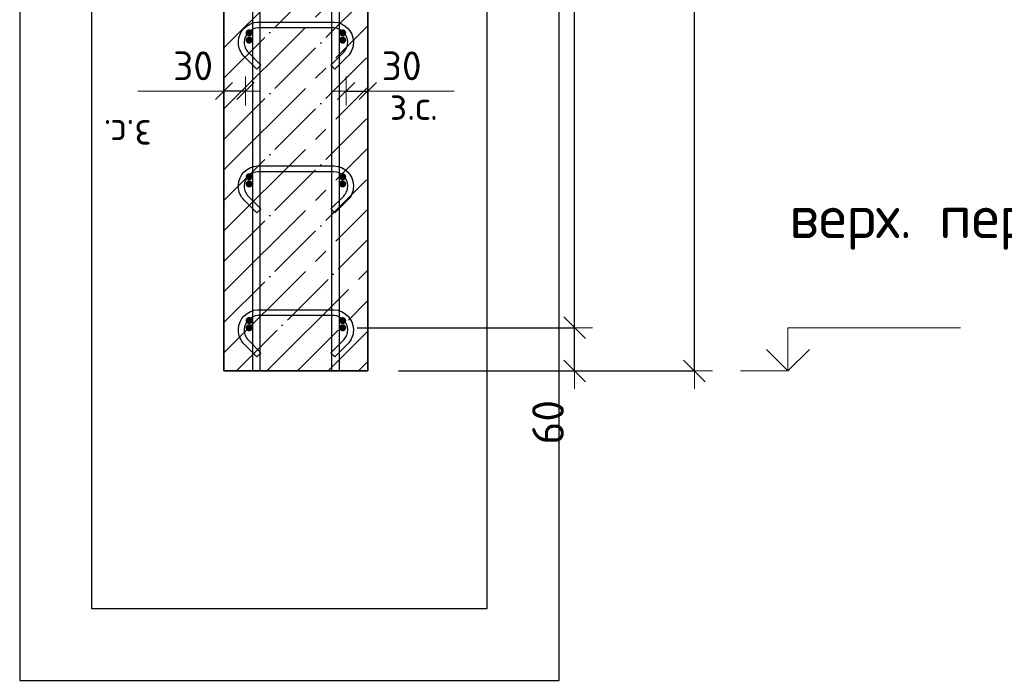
# Model space of a CAD drawing. Header units: millimetres. Extents: x 2792 to 69837, y -2757 to 29968.
# Tile 17 of 77: x 10061 to 11430, y 6362 to 7281. Entities that reach past the tile are written whole.
import ezdxf

# ---------------------------------------------------------------- set-up
doc = ezdxf.new("R2010")
doc.units = ezdxf.units.MM
doc.header["$PDMODE"] = 65
doc.linetypes.add('______11', pattern=[100, 80, -10, 0, -10])
doc.linetypes.add('______5', pattern=[220, 160, -20, 20, -20])
for name, color, linetype, lineweight in [('Standard', 7, 'Continuous', 25), ('Арм.стержн. Арматура края', 96, 'Continuous', 35), ('Арм.стержн. вертикальными 1', 22, 'Continuous', 35), ('Арм.стержн.горизонт. 1', 180, 'Continuous', 35), ('Высотная отметки_ общее', 7, 'Continuous', 13), ('Размерная линия_ общее', 7, 'Continuous', 13), ('Размерная линия_ общее_1', 7, 'Continuous', 13)]:
    doc.layers.add(name, color=color, linetype=linetype, lineweight=lineweight)
doc.layers.add('Арм.стержн.Стяжки', color=7, linetype='Continuous', lineweight=35, true_color=0x501e0f)
doc.styles.add('ISOCPEUR', font='ISOCPEUR')
doc.dimstyles.new('DIMSTYLE_3', dxfattribs={"dimtxt": 44, "dimasz": 50, "dimexe": 0, "dimexo": 0, "dimgap": 22, "dimtad": 2, "dimdec": 0, "dimrnd": 5, "dimzin": 12, "dimdsep": 46, "dimtxsty": 'ISOCPEUR', "dimblk1": 'ALL_ML_STRICH', "dimblk2": 'ALL_ML_STRICH', "dimsah": 1, "dimcen": 0, "dimclrd": 7, "dimclre": 256, "dimclrt": 7, "dimadec": 0, "dimazin": 0, "dimtfac": 1, "dimtdec": 0, "dimtix": 1, "dimtmove": 2, "dimatfit": 3, "dimfxl": 0, "dimtzin": 0, "dimlwd": 0, "dimlwe": -3, "dimarcsym": 0})
doc.dimstyles.new('DIMSTYLE_7', dxfattribs={"dimtxt": 40, "dimasz": 40, "dimexe": 0, "dimexo": 0.001, "dimgap": 20, "dimtad": 2, "dimdec": 0, "dimrnd": 5, "dimzin": 12, "dimdsep": 46, "dimtxsty": 'ISOCPEUR', "dimblk1": 'ALL_ML_STRICH', "dimblk2": 'ALL_ML_STRICH', "dimsah": 1, "dimcen": 0, "dimse1": 1, "dimse2": 1, "dimclrd": 7, "dimclre": 256, "dimclrt": 7, "dimadec": 0, "dimazin": 0, "dimtfac": 1, "dimtdec": 0, "dimtix": 1, "dimtmove": 2, "dimatfit": 3, "dimfxl": 0, "dimtvp": 1.2, "dimtzin": 0, "dimlwd": 0, "dimlwe": -3, "dimarcsym": 0})
doc.dimstyles.new('DIMSTYLE_8', dxfattribs={"dimtxt": 44, "dimasz": 50, "dimexe": 0, "dimexo": 0, "dimgap": 22, "dimtad": 2, "dimdec": 0, "dimrnd": 5, "dimzin": 12, "dimdsep": 46, "dimtxsty": 'ISOCPEUR', "dimblk1": 'ALL_ML_STRICH', "dimblk2": 'ALL_ML_STRICH', "dimsah": 1, "dimcen": 0, "dimclrd": 7, "dimclre": 256, "dimclrt": 7, "dimadec": 0, "dimazin": 0, "dimtfac": 1, "dimtdec": 0, "dimtix": 1, "dimtmove": 2, "dimatfit": 3, "dimfxl": 0, "dimtvp": 1.2, "dimtzin": 0, "dimlwd": 0, "dimlwe": -3, "dimarcsym": 0})

# ---------------------------------------------------------------- blocks, each defined once
blk = doc.blocks.new('ALL_ML_STRICH')
at = {"color": 0, "linetype": 'ByBlock', "lineweight": -2}
for p, q in [((-0.3, -0.3), (0.3, 0.3)), ((0, -0.5), (0, 0.5)), ((-1, 0), (0.5, 0))]:
    blk.add_line(p, q, dxfattribs=at)
blk = doc.blocks.new('*D71')
at = {"layer": 'DEFPOINTS', "color": 7, "linetype": 'Continuous', "lineweight": 13, "transparency": 33554687}
for p in [(10514.7, 7181.8), (10514.7, 7173.1), (10544.7, 7173.1)]:
    blk.add_point(p, dxfattribs=at)
at = {"layer": 'Размерная линия_ общее_1', "color": 7, "linetype": 'Continuous', "lineweight": -2, "transparency": 33554687}
blk.add_line((10514.7, 7181.8), (10544.7, 7181.8), dxfattribs=at)
at = {"layer": 'Размерная линия_ общее_1', "color": 7, "linetype": 'Continuous', "lineweight": 13, "transparency": 33554687, "xscale": 40, "yscale": 40, "zscale": 40, "rotation": 180}
blk.add_blockref('ALL_ML_STRICH', (10514.7, 7181.8), dxfattribs=at)
at = {"layer": 'Размерная линия_ общее_1', "color": 7, "linetype": 'Continuous', "lineweight": 13, "transparency": 33554687, "xscale": 40, "yscale": 40, "zscale": 40}
blk.add_blockref('ALL_ML_STRICH', (10544.7, 7181.8), dxfattribs=at)
at = {"layer": 'Размерная линия_ общее_1', "color": 7, "linetype": 'Continuous', "lineweight": 13, "transparency": 33554687, "insert": (10591.7, 7216.8), "char_height": 40, "width": 80, "attachment_point": 5, "style": 'ISOCPEUR'}
blk.add_mtext('\\A1;{30}', dxfattribs=at)
at = {"layer": 'Размерная линия_ общее_1', "color": 7, "linetype": 'Continuous', "lineweight": 13, "transparency": 33554687, "insert": (10575.2, 7181.6), "char_height": 40, "width": 2, "attachment_point": 1, "line_spacing_factor": 0.60241, "style": 'ISOCPEUR'}
blk.add_mtext('з.с.', dxfattribs=at)
blk = doc.blocks.new('*D76')
at = {"layer": 'DEFPOINTS', "color": 7, "linetype": 'Continuous', "lineweight": 13, "transparency": 33554687}
for p in [(10374.7, 7181.8), (10344.7, 7173.1), (10374.7, 7173.1)]:
    blk.add_point(p, dxfattribs=at)
at = {"layer": 'Размерная линия_ общее_1', "color": 7, "linetype": 'Continuous', "lineweight": -2, "transparency": 33554687}
blk.add_line((10374.7, 7181.8), (10344.7, 7181.8), dxfattribs=at)
at = {"layer": 'Размерная линия_ общее_1', "color": 7, "linetype": 'Continuous', "lineweight": 13, "transparency": 33554687, "xscale": 40, "yscale": 40, "zscale": 40}
for p, rotation in [((10344.7, 7181.8), 180), ((10374.7, 7181.8), 360)]:
    blk.add_blockref('ALL_ML_STRICH', p, dxfattribs=dict(at, rotation=rotation))
at = {"layer": 'Размерная линия_ общее_1', "color": 7, "linetype": 'Continuous', "lineweight": 13, "transparency": 33554687, "insert": (10301.7, 7216.8), "char_height": 40, "width": 80, "attachment_point": 5, "style": 'ISOCPEUR'}
blk.add_mtext('\\A1;{30}', dxfattribs=at)
at = {"layer": 'Размерная линия_ общее_1', "color": 7, "linetype": 'Continuous', "lineweight": 13, "transparency": 33554687, "insert": (10244.2, 7101.6), "char_height": 40, "width": 2, "attachment_point": 1, "rotation": 180, "line_spacing_factor": 0.60241, "style": 'ISOCPEUR'}
blk.add_mtext('з.с.', dxfattribs=at)
blk = doc.blocks.new('COMPLEX_ELEVATIONDIM_3')
at = {"layer": 'Высотная отметки_ общее', "color": 7, "linetype": 'Continuous', "lineweight": 13, "transparency": 33554687}
for p, q in [((11128.8, 6792.6), (11128.8, 6852.6)), ((11128.8, 6852.6), (11368.8, 6852.6)), ((11128.8, 6792.6), (11098.8, 6822.6)), ((11128.8, 6792.6), (11158.8, 6822.6)), ((11128.8, 6792.6), (11062.7, 6792.6)), ((11128.8, 6792.6), (11128.8, 6792.6)), ((11128.8, 6792.6), (11128.8, 6792.6)), ((11128.8, 6792.6), (11128.8, 6792.6)), ((11128.8, 6792.6), (11128.8, 6792.6))]:
    blk.add_line(p, q, dxfattribs=at)
at = {"layer": 'Высотная отметки_ общее', "color": 7, "linetype": 'Continuous', "lineweight": 13, "transparency": 33554687, "insert": (11130.6, 6961), "char_height": 60, "width": 520.897, "attachment_point": 7, "style": 'ISOCPEUR'}
blk.add_mtext('\\W0.98;верх. перекр.', dxfattribs=at)
blk = doc.blocks.new('*D91')
at = {"layer": 'DEFPOINTS', "color": 7, "linetype": 'Continuous', "lineweight": 13, "transparency": 33554687}
for p in [(10640.9, 9912.6), (10669.5, 6792.6), (10998.8, 6792.6)]:
    blk.add_point(p, dxfattribs=at)
at = {"layer": 'Размерная линия_ общее', "color": 253, "linetype": 'Continuous', "lineweight": -2, "true_color": 0xa0a0a0, "transparency": 33554687}
for p, q in [((10660.9, 9912.6), (10998.8, 9912.6)), ((10689.5, 6792.6), (10998.8, 6792.6))]:
    blk.add_line(p, q, dxfattribs=at)
at = {"layer": 'Размерная линия_ общее', "color": 7, "linetype": 'Continuous', "lineweight": -2, "transparency": 33554687}
blk.add_line((10998.8, 6792.6), (10998.8, 9912.6), dxfattribs=at)
at = {"layer": 'Размерная линия_ общее', "color": 7, "linetype": 'Continuous', "lineweight": 13, "transparency": 33554687, "xscale": 50, "yscale": 50, "zscale": 50}
for p, rotation in [((10998.8, 9912.6), 90), ((10998.8, 6792.6), 270)]:
    blk.add_blockref('ALL_ML_STRICH', p, dxfattribs=dict(at, rotation=rotation))
at = {"layer": 'Размерная линия_ общее', "color": 7, "linetype": 'Continuous', "lineweight": 13, "transparency": 33554687, "insert": (10961.8, 8359.2), "char_height": 44, "width": 176, "attachment_point": 5, "rotation": 90, "style": 'ISOCPEUR'}
blk.add_mtext('\\A1;{3120}', dxfattribs=at)
blk = doc.blocks.new('*D93')
at = {"layer": 'DEFPOINTS', "color": 7, "linetype": 'Continuous', "lineweight": 13, "transparency": 33554687}
for p in [(10509.7, 6852.6), (10567.5, 6792.6), (10832.1, 6792.6)]:
    blk.add_point(p, dxfattribs=at)
at = {"layer": 'Размерная линия_ общее', "color": 253, "linetype": 'Continuous', "lineweight": -2, "true_color": 0xa0a0a0, "transparency": 33554687}
for p, q in [((10529.7, 6852.6), (10832.1, 6852.6)), ((10587.5, 6792.6), (10832.1, 6792.6))]:
    blk.add_line(p, q, dxfattribs=at)
at = {"layer": 'Размерная линия_ общее', "color": 7, "linetype": 'Continuous', "lineweight": -2, "transparency": 33554687}
blk.add_line((10832.1, 6792.6), (10832.1, 6852.6), dxfattribs=at)
at = {"layer": 'Размерная линия_ общее', "color": 7, "linetype": 'Continuous', "lineweight": 13, "transparency": 33554687, "xscale": 50, "yscale": 50, "zscale": 50}
for p, rotation in [((10832.1, 6852.6), 90), ((10832.1, 6792.6), 270)]:
    blk.add_blockref('ALL_ML_STRICH', p, dxfattribs=dict(at, rotation=rotation))
at = {"layer": 'Размерная линия_ общее', "color": 7, "linetype": 'Continuous', "lineweight": 13, "transparency": 33554687, "insert": (10795.2, 6721.3), "char_height": 44, "width": 88, "attachment_point": 5, "rotation": 90, "style": 'ISOCPEUR'}
blk.add_mtext('\\A1;{60}', dxfattribs=at)
blk = doc.blocks.new('*D94')
at = {"layer": 'DEFPOINTS', "color": 7, "linetype": 'Continuous', "lineweight": 13, "transparency": 33554687}
for p in [(10509.7, 9252.6), (10509.7, 6852.6), (10832.1, 6852.6)]:
    blk.add_point(p, dxfattribs=at)
at = {"layer": 'Размерная линия_ общее', "color": 253, "linetype": 'Continuous', "lineweight": -2, "true_color": 0xa0a0a0, "transparency": 33554687}
for p, q in [((10529.7, 9252.6), (10832.1, 9252.6)), ((10529.7, 6852.6), (10832.1, 6852.6))]:
    blk.add_line(p, q, dxfattribs=at)
at = {"layer": 'Размерная линия_ общее', "color": 7, "linetype": 'Continuous', "lineweight": -2, "transparency": 33554687}
blk.add_line((10832.1, 6852.6), (10832.1, 9252.6), dxfattribs=at)
at = {"layer": 'Размерная линия_ общее', "color": 7, "linetype": 'Continuous', "lineweight": 13, "transparency": 33554687, "xscale": 50, "yscale": 50, "zscale": 50}
for p, rotation in [((10832.1, 9252.6), 90), ((10832.1, 6852.6), 270)]:
    blk.add_blockref('ALL_ML_STRICH', p, dxfattribs=dict(at, rotation=rotation))
at = {"layer": 'Размерная линия_ общее', "color": 7, "linetype": 'Continuous', "lineweight": 13, "transparency": 33554687, "insert": (10773.1, 7902.6), "char_height": 44, "width": 2.2, "attachment_point": 1, "rotation": 90, "line_spacing_factor": 0.60241, "style": 'ISOCPEUR'}
blk.add_mtext('\\W0.91;12х200=2400', dxfattribs=at)

msp = doc.modelspace()

# ---------------------------------------------------------------- hatches: boundary and pattern name
at = {"layer": 'Арм.стержн. Арматура края', "linetype": 'Continuous', "lineweight": 50, "transparency": 33554687}
for points in [[(10384.7, 7262.6), (10384.3, 7264.5), (10383.2, 7266.1), (10381.6, 7267.2), (10379.7, 7267.6), (10377.8, 7267.2), (10376.1, 7266.1), (10375.1, 7264.5), (10374.7, 7262.6), (10375.1, 7260.7), (10376.1, 7259.1), (10377.8, 7258), (10379.7, 7257.6), (10381.6, 7258), (10383.2, 7259.1), (10384.3, 7260.7)], [(10514.7, 7262.6), (10514.3, 7264.5), (10513.2, 7266.1), (10511.6, 7267.2), (10509.7, 7267.6), (10507.8, 7267.2), (10506.1, 7266.1), (10505.1, 7264.5), (10504.7, 7262.6), (10505.1, 7260.7), (10506.1, 7259.1), (10507.8, 7258), (10509.7, 7257.6), (10511.6, 7258), (10513.2, 7259.1), (10514.3, 7260.7)], [(10384.7, 7062.6), (10384.3, 7064.5), (10383.2, 7066.1), (10381.6, 7067.2), (10379.7, 7067.6), (10377.8, 7067.2), (10376.1, 7066.1), (10375.1, 7064.5), (10374.7, 7062.6), (10375.1, 7060.7), (10376.1, 7059.1), (10377.8, 7058), (10379.7, 7057.6), (10381.6, 7058), (10383.2, 7059.1), (10384.3, 7060.7)], [(10514.7, 7062.6), (10514.3, 7064.5), (10513.2, 7066.1), (10511.6, 7067.2), (10509.7, 7067.6), (10507.8, 7067.2), (10506.1, 7066.1), (10505.1, 7064.5), (10504.7, 7062.6), (10505.1, 7060.7), (10506.1, 7059.1), (10507.8, 7058), (10509.7, 7057.6), (10511.6, 7058), (10513.2, 7059.1), (10514.3, 7060.7)], [(10384.7, 6862.6), (10384.3, 6864.5), (10383.2, 6866.1), (10381.6, 6867.2), (10379.7, 6867.6), (10377.8, 6867.2), (10376.1, 6866.1), (10375.1, 6864.5), (10374.7, 6862.6), (10375.1, 6860.7), (10376.1, 6859.1), (10377.8, 6858), (10379.7, 6857.6), (10381.6, 6858), (10383.2, 6859.1), (10384.3, 6860.7)], [(10514.7, 6862.6), (10514.3, 6864.5), (10513.2, 6866.1), (10511.6, 6867.2), (10509.7, 6867.6), (10507.8, 6867.2), (10506.1, 6866.1), (10505.1, 6864.5), (10504.7, 6862.6), (10505.1, 6860.7), (10506.1, 6859.1), (10507.8, 6858), (10509.7, 6857.6), (10511.6, 6858), (10513.2, 6859.1), (10514.3, 6860.7)]]:
    msp.add_hatch(color=4, dxfattribs=at).paths.add_polyline_path(points)
at = {"layer": 'Арм.стержн.горизонт. 1', "linetype": 'Continuous', "lineweight": 50, "transparency": 33554687}
for points in [[(10384.7, 7252.6), (10384.3, 7254.5), (10383.2, 7256.1), (10381.6, 7257.2), (10379.7, 7257.6), (10377.8, 7257.2), (10376.1, 7256.1), (10375.1, 7254.5), (10374.7, 7252.6), (10375.1, 7250.7), (10376.1, 7249.1), (10377.8, 7248), (10379.7, 7247.6), (10381.6, 7248), (10383.2, 7249.1), (10384.3, 7250.7)], [(10514.7, 7252.6), (10514.3, 7254.5), (10513.2, 7256.1), (10511.6, 7257.2), (10509.7, 7257.6), (10507.8, 7257.2), (10506.1, 7256.1), (10505.1, 7254.5), (10504.7, 7252.6), (10505.1, 7250.7), (10506.1, 7249.1), (10507.8, 7248), (10509.7, 7247.6), (10511.6, 7248), (10513.2, 7249.1), (10514.3, 7250.7)], [(10384.7, 7052.6), (10384.3, 7054.5), (10383.2, 7056.1), (10381.6, 7057.2), (10379.7, 7057.6), (10377.8, 7057.2), (10376.1, 7056.1), (10375.1, 7054.5), (10374.7, 7052.6), (10375.1, 7050.7), (10376.1, 7049.1), (10377.8, 7048), (10379.7, 7047.6), (10381.6, 7048), (10383.2, 7049.1), (10384.3, 7050.7)], [(10514.7, 7052.6), (10514.3, 7054.5), (10513.2, 7056.1), (10511.6, 7057.2), (10509.7, 7057.6), (10507.8, 7057.2), (10506.1, 7056.1), (10505.1, 7054.5), (10504.7, 7052.6), (10505.1, 7050.7), (10506.1, 7049.1), (10507.8, 7048), (10509.7, 7047.6), (10511.6, 7048), (10513.2, 7049.1), (10514.3, 7050.7)], [(10384.7, 6852.6), (10384.3, 6854.5), (10383.2, 6856.1), (10381.6, 6857.2), (10379.7, 6857.6), (10377.8, 6857.2), (10376.1, 6856.1), (10375.1, 6854.5), (10374.7, 6852.6), (10375.1, 6850.7), (10376.1, 6849.1), (10377.8, 6848), (10379.7, 6847.6), (10381.6, 6848), (10383.2, 6849.1), (10384.3, 6850.7)], [(10514.7, 6852.6), (10514.3, 6854.5), (10513.2, 6856.1), (10511.6, 6857.2), (10509.7, 6857.6), (10507.8, 6857.2), (10506.1, 6856.1), (10505.1, 6854.5), (10504.7, 6852.6), (10505.1, 6850.7), (10506.1, 6849.1), (10507.8, 6848), (10509.7, 6847.6), (10511.6, 6848), (10513.2, 6849.1), (10514.3, 6850.7)]]:
    msp.add_hatch(color=4, dxfattribs=at).paths.add_polyline_path(points)

# ---------------------------------------------------------------- linework, layer by layer
at = {"color": 52, "linetype": 'Continuous', "lineweight": -3, "transparency": 33554687}
for p, q in [((10160.7, 11205.9), (10160.7, 6462.4)), ((10160.7, 11205.9), (10160.7, 6462.4)), ((10710.7, 6462.4), (10710.7, 11205.9)), ((10710.7, 6462.4), (10710.7, 11205.9)), ((10160.7, 6462.4), (10710.7, 6462.4)), ((10160.7, 6462.4), (10710.7, 6462.4))]:
    msp.add_line(p, q, dxfattribs=at)
at = {"layer": 'Standard', "color": 7, "linetype": 'Continuous', "lineweight": 35, "transparency": 33554687}
for p, q in [((10344.7, 9912.6), (10344.7, 6792.6)), ((10544.7, 6792.6), (10544.7, 9912.6)), ((10344.7, 6792.6), (10544.7, 6792.6))]:
    msp.add_line(p, q, dxfattribs=at)
at = {"layer": 'Standard', "color": 253, "linetype": '______5', "lineweight": -3, "true_color": 0xababab, "transparency": 33554687}
for p, q in [((10344.7, 7241.9), (10544.7, 7441.9)), ((10344.7, 7157), (10544.7, 7357)), ((10344.7, 7072.2), (10544.7, 7272.2)), ((10344.7, 6987.3), (10544.7, 7187.3)), ((10344.7, 6902.5), (10544.7, 7102.5)), ((10344.7, 6817.6), (10544.7, 7017.6)), ((10404.5, 6792.6), (10544.7, 6932.8)), ((10489.4, 6792.6), (10544.7, 6847.9))]:
    msp.add_line(p, q, dxfattribs=at)
at = {"layer": 'Standard', "color": 253, "linetype": '______11', "lineweight": -3, "true_color": 0xababab, "transparency": 33554687}
for p, q in [((10344.7, 7199.5), (10544.7, 7399.5)), ((10344.7, 7114.6), (10544.7, 7314.6)), ((10344.7, 7029.8), (10544.7, 7229.8)), ((10344.7, 6944.9), (10544.7, 7144.9)), ((10344.7, 6860.1), (10544.7, 7060.1)), ((10362.1, 6792.6), (10544.7, 6975.2)), ((10446.9, 6792.6), (10544.7, 6890.4)), ((10531.8, 6792.6), (10544.7, 6805.5))]:
    msp.add_line(p, q, dxfattribs=at)
at = {"layer": 'Standard', "color": 7, "linetype": 'Continuous', "lineweight": 13, "transparency": 33554687}
for p, q in [((10344.7, 7181.8), (10224.7, 7181.8)), ((10544.7, 7181.8), (10664.7, 7181.8))]:
    msp.add_line(p, q, dxfattribs=at)
at = {"layer": 'Standard', "color": 7, "linetype": 'Continuous', "lineweight": 25, "transparency": 33554687}
msp.add_lwpolyline([(10060.7, 6362.4), (10810.7, 6362.4), (10810.7, 11305.9), (10060.7, 11305.9), (10060.7, 6362.4)], dxfattribs=at)
at = {"layer": 'Арм.стержн. вертикальными 1', "color": 4, "linetype": 'Continuous', "lineweight": 25, "transparency": 33554687}
for points in [[(10384.7, 6792.6), (10384.7, 10922.6), (10394.7, 10922.6), (10394.7, 6792.6), (10384.7, 6792.6)], [(10384.7, 6792.6), (10384.7, 10922.6), (10394.7, 10922.6), (10394.7, 6792.6), (10384.7, 6792.6)], [(10494.7, 6792.6), (10494.7, 10922.6), (10504.7, 10922.6), (10504.7, 6792.6), (10494.7, 6792.6)], [(10494.7, 6792.6), (10494.7, 10922.6), (10504.7, 10922.6), (10504.7, 6792.6), (10494.7, 6792.6)]]:
    msp.add_lwpolyline(points, dxfattribs=at)
at = {"layer": 'Арм.стержн.горизонт. 1', "color": 52, "linetype": 'Continuous', "lineweight": 25, "transparency": 33554687}
for p, q in [((10344.7, 6792.6), (10344.7, 6792.6)), ((10544.7, 6792.6), (10544.7, 6792.6))]:
    msp.add_line(p, q, dxfattribs=at)
at = {"layer": 'Арм.стержн.Стяжки', "color": 40, "linetype": 'Continuous', "lineweight": 25, "transparency": 33554687}
for points in [[(10493.2, 7217.9), (10511.1, 7235.7), (10512.3, 7237.2), (10513.4, 7238.7), (10514.4, 7240.3), (10515.2, 7242), (10515.8, 7243.7), (10516.2, 7245.5), (10516.5, 7247.4), (10516.7, 7249.2), (10516.7, 7250.4), (10516.2, 7254), (10515, 7257.7), (10513.1, 7261), (10510.8, 7263.7), (10508.1, 7266), (10504.7, 7267.9), (10501.1, 7269.1), (10497.4, 7269.6), (10391.9, 7269.6), (10388.3, 7269.1), (10384.6, 7267.9), (10381.3, 7266), (10378.5, 7263.7), (10376.3, 7261), (10374.4, 7257.7), (10373.2, 7254), (10372.7, 7250.4), (10372.7, 7249.2), (10372.8, 7247.4), (10373.1, 7245.5), (10373.6, 7243.7), (10374.2, 7242), (10375, 7240.3), (10375.9, 7238.7), (10377, 7237.2), (10378.3, 7235.7), (10396.1, 7217.9), (10390.5, 7212.2), (10372.4, 7230.3), (10370.8, 7232.2), (10369.2, 7234.3), (10367.9, 7236.6), (10366.8, 7238.9), (10365.9, 7241.3), (10365.3, 7243.9), (10364.9, 7246.4), (10364.7, 7248.9), (10364.7, 7250.9), (10365.4, 7255.8), (10367, 7260.9), (10369.7, 7265.6), (10372.9, 7269.4), (10376.7, 7272.6), (10381.4, 7275.3), (10386.5, 7276.9), (10391.4, 7277.6), (10498, 7277.6), (10502.9, 7276.9), (10508, 7275.3), (10512.6, 7272.6), (10516.5, 7269.4), (10519.7, 7265.6), (10522.3, 7260.9), (10524, 7255.8), (10524.7, 7250.9), (10524.7, 7248.9), (10524.5, 7246.4), (10524.1, 7243.9), (10523.4, 7241.3), (10522.6, 7238.9), (10521.5, 7236.6), (10520.1, 7234.3), (10518.6, 7232.2), (10516.9, 7230.3), (10498.9, 7212.2), (10493.2, 7217.9)], [(10493.2, 7017.9), (10511.1, 7035.7), (10512.3, 7037.2), (10513.4, 7038.7), (10514.4, 7040.3), (10515.2, 7042), (10515.8, 7043.7), (10516.2, 7045.5), (10516.5, 7047.4), (10516.7, 7049.2), (10516.7, 7050.4), (10516.2, 7054), (10515, 7057.7), (10513.1, 7061), (10510.8, 7063.7), (10508.1, 7066), (10504.7, 7067.9), (10501.1, 7069.1), (10497.4, 7069.6), (10391.9, 7069.6), (10388.3, 7069.1), (10384.6, 7067.9), (10381.3, 7066), (10378.5, 7063.7), (10376.3, 7061), (10374.4, 7057.7), (10373.2, 7054), (10372.7, 7050.4), (10372.7, 7049.2), (10372.8, 7047.4), (10373.1, 7045.5), (10373.6, 7043.7), (10374.2, 7042), (10375, 7040.3), (10375.9, 7038.7), (10377, 7037.2), (10378.3, 7035.7), (10396.1, 7017.9), (10390.5, 7012.2), (10372.4, 7030.3), (10370.8, 7032.2), (10369.2, 7034.3), (10367.9, 7036.6), (10366.8, 7038.9), (10365.9, 7041.3), (10365.3, 7043.9), (10364.9, 7046.4), (10364.7, 7048.9), (10364.7, 7050.9), (10365.4, 7055.8), (10367, 7060.9), (10369.7, 7065.6), (10372.9, 7069.4), (10376.7, 7072.6), (10381.4, 7075.3), (10386.5, 7076.9), (10391.4, 7077.6), (10498, 7077.6), (10502.9, 7076.9), (10508, 7075.3), (10512.6, 7072.6), (10516.5, 7069.4), (10519.7, 7065.6), (10522.3, 7060.9), (10524, 7055.8), (10524.7, 7050.9), (10524.7, 7048.9), (10524.5, 7046.4), (10524.1, 7043.9), (10523.4, 7041.3), (10522.6, 7038.9), (10521.5, 7036.6), (10520.1, 7034.3), (10518.6, 7032.2), (10516.9, 7030.3), (10498.9, 7012.2), (10493.2, 7017.9)], [(10493.2, 6817.9), (10511.1, 6835.7), (10512.3, 6837.2), (10513.4, 6838.7), (10514.4, 6840.3), (10515.2, 6842), (10515.8, 6843.7), (10516.2, 6845.5), (10516.5, 6847.4), (10516.7, 6849.2), (10516.7, 6850.4), (10516.2, 6854), (10515, 6857.7), (10513.1, 6861), (10510.8, 6863.7), (10508.1, 6866), (10504.7, 6867.9), (10501.1, 6869.1), (10497.4, 6869.6), (10391.9, 6869.6), (10388.3, 6869.1), (10384.6, 6867.9), (10381.3, 6866), (10378.5, 6863.7), (10376.3, 6861), (10374.4, 6857.7), (10373.2, 6854), (10372.7, 6850.4), (10372.7, 6849.2), (10372.8, 6847.4), (10373.1, 6845.5), (10373.6, 6843.7), (10374.2, 6842), (10375, 6840.3), (10375.9, 6838.7), (10377, 6837.2), (10378.3, 6835.7), (10396.1, 6817.9), (10390.5, 6812.2), (10372.4, 6830.3), (10370.8, 6832.2), (10369.2, 6834.3), (10367.9, 6836.6), (10366.8, 6838.9), (10365.9, 6841.3), (10365.3, 6843.9), (10364.9, 6846.4), (10364.7, 6848.9), (10364.7, 6850.9), (10365.4, 6855.8), (10367, 6860.9), (10369.7, 6865.6), (10372.9, 6869.4), (10376.7, 6872.6), (10381.4, 6875.3), (10386.5, 6876.9), (10391.4, 6877.6), (10498, 6877.6), (10502.9, 6876.9), (10508, 6875.3), (10512.6, 6872.6), (10516.5, 6869.4), (10519.7, 6865.6), (10522.3, 6860.9), (10524, 6855.8), (10524.7, 6850.9), (10524.7, 6848.9), (10524.5, 6846.4), (10524.1, 6843.9), (10523.4, 6841.3), (10522.6, 6838.9), (10521.5, 6836.6), (10520.1, 6834.3), (10518.6, 6832.2), (10516.9, 6830.3), (10498.9, 6812.2), (10493.2, 6817.9)]]:
    msp.add_lwpolyline(points, dxfattribs=at)

# ---------------------------------------------------------------- block references
at = {"layer": 'Высотная отметки_ общее', "color": 7, "linetype": 'Continuous', "lineweight": 13, "transparency": 33554687}
msp.add_blockref('COMPLEX_ELEVATIONDIM_3', (0, 0), dxfattribs=at)

# ---------------------------------------------------------------- dimensions: what is measured, and where the dimension line sits
at = {"layer": 'Размерная линия_ общее', "color": 7, "linetype": 'Continuous', "lineweight": 13, "transparency": 33554687}
for base, p1, p2, dimstyle, picture, middle in [((10998.8, 9912.6), (10689.5, 6792.6), (10660.9, 9912.6), 'DIMSTYLE_3', '*D91', (10961.8, 8359.2)), ((10832.1, 6852.6), (10587.5, 6792.6), (10529.7, 6852.6), 'DIMSTYLE_8', '*D93', (10795.2, 6721.3))]:
    dim = msp.add_linear_dim(base=base, p1=p1, p2=p2, angle=90, dimstyle=dimstyle, override={"dimpost": '<>', "dimclrd": 7, "dimclre": 253, "dimclrt": 7, "dimlwd": 0, "dimlwe": 65533}, dxfattribs=at)
    dim.commit()
    dim.dimension.update_dxf_attribs({"geometry": picture, "text_midpoint": middle, "dimtype": 160})
dim = msp.add_linear_dim(base=(10832.1, 9252.6), p1=(10529.7, 6852.6), p2=(10529.7, 9252.6), angle=90, text='\\W0.91;12х200=2400', dimstyle='DIMSTYLE_3', override={"dimpost": '<>', "dimclrd": 7, "dimclre": 253, "dimclrt": 7, "dimlwd": 0, "dimlwe": 65533}, dxfattribs=at)
dim.commit()
dim.dimension.update_dxf_attribs({"geometry": '*D94', "text_midpoint": (10810.1, 8052.6), "dimtype": 160})
at = {"layer": 'Размерная линия_ общее_1', "color": 7, "linetype": 'Continuous', "lineweight": 13, "transparency": 33554687}
dim = msp.add_linear_dim(base=(10344.7, 7181.8), p1=(10374.7, 7173.1), p2=(10344.7, 7173.1), angle=180, text='<>\\Xз.с.', dimstyle='DIMSTYLE_7', override={"dimpost": '<>', "dimclrd": 7, "dimclre": 253, "dimclrt": 7, "dimlwd": 0, "dimlwe": 65533}, dxfattribs=at)
dim.commit()
dim.dimension.update_dxf_attribs({"geometry": '*D76', "text_midpoint": (10301.7, 7216.8), "dimtype": 160})
dim = msp.add_linear_dim(base=(10544.7, 7181.8), p1=(10514.7, 7173.1), p2=(10544.7, 7173.1), text='<>\\Xз.с.', dimstyle='DIMSTYLE_7', override={"dimpost": '<>', "dimclrd": 7, "dimclre": 253, "dimclrt": 7, "dimlwd": 0, "dimlwe": 65533}, dxfattribs=at)
dim.commit()
dim.dimension.update_dxf_attribs({"geometry": '*D71', "text_midpoint": (10591.7, 7216.8), "dimtype": 160})

doc.saveas('drawing.dxf')
